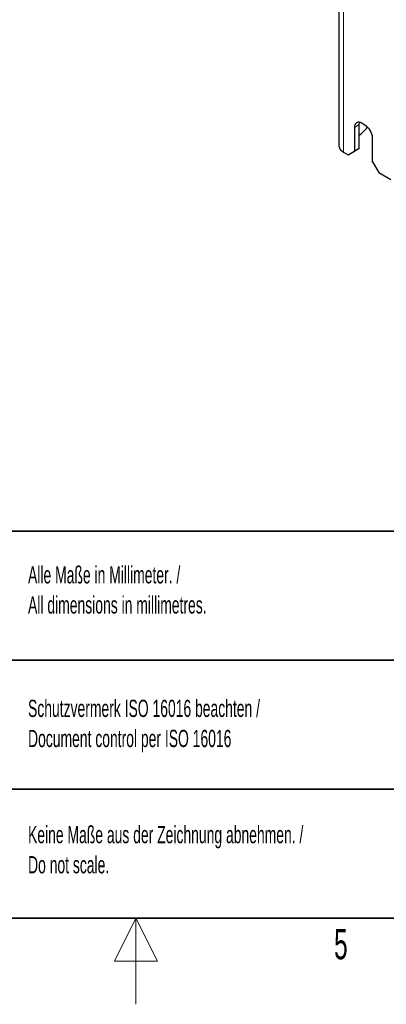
# Paper-space layout 'Blatt4' of a CAD drawing. Header units: millimetres. Extents: x 5 to 418, y 2 to 292.
# Tile 67 of 88: x 203 to 246, y 2 to 116. Entities that reach past the tile are written whole.
import ezdxf

# ---------------------------------------------------------------- set-up
doc = ezdxf.new("R2010")
doc.units = ezdxf.units.MM
doc.layers.add('SLD-0', color=7, linetype='Continuous')
doc.styles.add('SLDTEXTSTYLE0', font='TXT', dxfattribs={"width": 0.605})

psp = doc.layouts.new('Blatt4')

# ---------------------------------------------------------------- linework, layer by layer
at = {"color": 7, "linetype": 'Continuous', "lineweight": 25}
for p, q in [((240.62, 244.73), (240.62, 101.83)), ((242.99, 101.51), (242.99, 104.28)), ((243.69, 104.2), (243.27, 104.45)), ((242.42, 103.96), (242.42, 101.18)), ((243.92, 103.96), (243.96, 104)), ((244.54, 99.96), (244.54, 102.73)), ((241.15, 101.1), (241.71, 100.77)), ((241.71, 100.77), (242.42, 101.18)), ((242.28, 101.1), (241.71, 100.77)), ((242.99, 101.51), (242.28, 101.1)), ((242.42, 101.18), (242.99, 101.51)), ((244.54, 99.96), (245.25, 98.73)), ((245.25, 98.73), (246.66, 97.92))]:
    psp.add_line(p, q, dxfattribs=at)
at = {"color": 7, "linetype": 'Continuous', "lineweight": 18}
for p, q in [((241.15, 101.1), (241.15, 243.99)), ((242.42, 103.96), (242.99, 104.28))]:
    psp.add_line(p, q, dxfattribs=at)
at = {"color": 7, "linetype": 'Continuous', "lineweight": 25, "flags": 128}
psp.add_lwpolyline([(242.99, 104.28), (243, 104.47), (243.02, 104.55)], dxfattribs=at)
at = {"color": 7, "linetype": 'Continuous', "lineweight": 25}
for centre, radius, start, end in [((242.94, 104.04), 0.524, 50.7967, 189.214), ((242.7, 102.65), 1.84, 2.6055, 57.3945), ((239.5, 107.47), 5.64, 308.0866, 321.5576), ((241.52, 101.92), 0.905, 185.6948, 245.6253)]:
    psp.add_arc(centre, radius, start, end, dxfattribs=at)
at = {"layer": 'SLD-0', "lineweight": 35}
for p, q in [((135, 57), (408, 57)), ((202.5, 42), (259, 42)), ((202.5, 27), (259, 27)), ((26, 12), (408, 12)), ((135, 12), (408, 12))]:
    psp.add_line(p, q, dxfattribs=at)
at = {"layer": 'SLD-0', "color": 7, "linetype": 'Continuous', "lineweight": 18}
for p, q in [((217, 12), (214.5, 7)), ((217, 2), (217, 12)), ((219.5, 7), (217, 12)), ((214.5, 7), (219.5, 7))]:
    psp.add_line(p, q, dxfattribs=at)

# ---------------------------------------------------------------- texts
at = {"layer": 'SLD-0', "style": 'SLDTEXTSTYLE0'}
for s, insert, char_height, attachment_point in [('Basisgerät mit Zubehör', (134.61, 72.43), 5, 1), ('Alle Maße in Millimeter. /', (204.46, 52.94), 2, 1), ('All dimensions in millimetres.', (204.46, 49.44), 2, 1), ('Schutzvermerk ISO 16016 beachten /', (204.46, 37.41), 2, 1), ('Document control per ISO 16016', (204.46, 33.91), 2, 1), ('Keine Maße aus der Zeichnung abnehmen. /', (204.46, 22.73), 2, 1), ('Do not scale.', (204.46, 19.23), 2, 1), ('5', (240.85, 10.74), 3.5, 2)]:
    psp.add_mtext(s, dxfattribs=dict(at, insert=insert, char_height=char_height, attachment_point=attachment_point))

doc.saveas('drawing.dxf')
